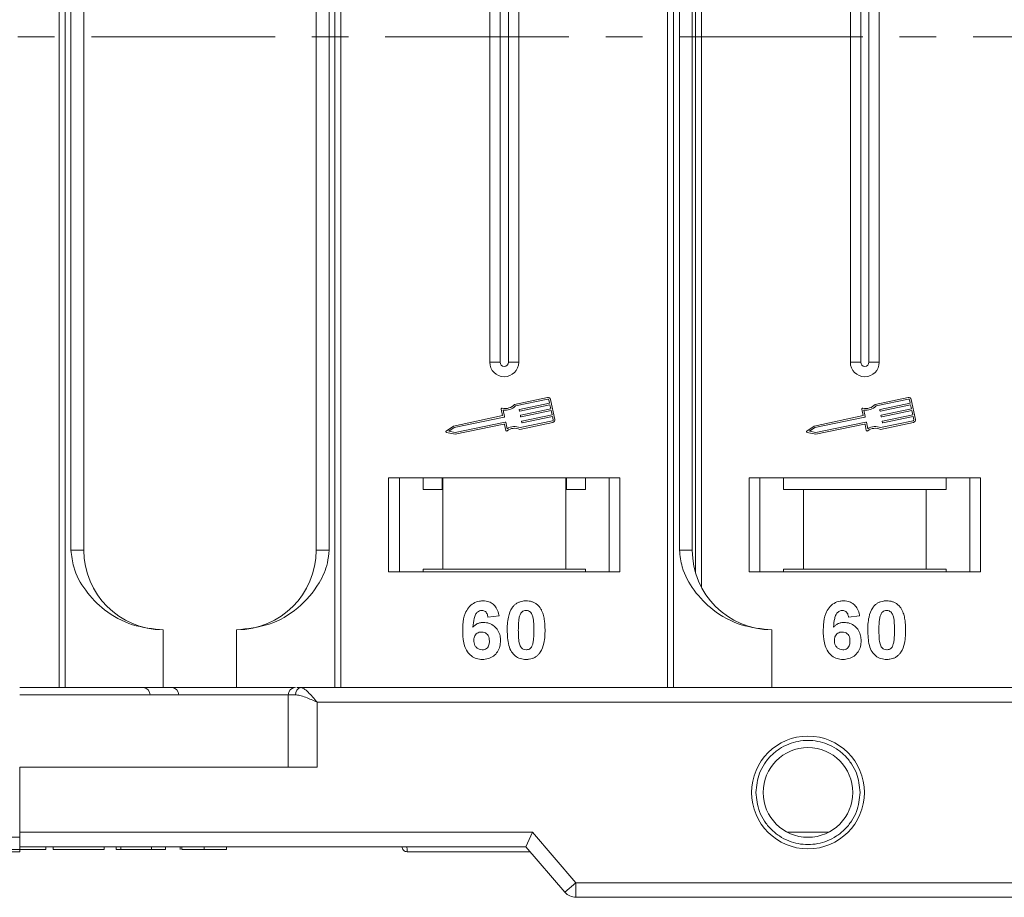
# Model space of a CAD drawing. Header units: millimetres. Extents: x 2145 to 3607, y 659 to 1692.
# Tile 22 of 85: x 2918 to 2986, y 916 to 977. Entities that reach past the tile are written whole.
import ezdxf

# ---------------------------------------------------------------- set-up
doc = ezdxf.new("R2010")
doc.units = ezdxf.units.MM
doc.linetypes.add('CENTERX2', pattern=[20.32, 12.7, -2.54, 2.54, -2.54])

msp = doc.modelspace()

# ---------------------------------------------------------------- linework, layer by layer
at = {"color": 7, "linetype": 'Continuous', "lineweight": 15}
for p, q in [((2920.938, 1020.696), (2920.938, 975.696)), ((2921.357, 975.696), (2921.357, 1020.696)), ((2940.013, 1020.696), (2940.013, 975.696)), ((2940.432, 975.696), (2940.432, 1020.696)), ((2963.008, 1020.696), (2963.008, 975.696)), ((2963.427, 975.696), (2963.427, 1020.696)), ((2965.361, 975.696), (2965.361, 1013.773)), ((2964.942, 1012.744), (2964.942, 975.696)), ((2921.764, 1011.196), (2921.764, 975.696)), ((2922.65, 975.696), (2922.65, 1011.196)), ((2938.72, 1011.196), (2938.72, 975.696)), ((2939.605, 975.696), (2939.605, 1011.196)), ((2963.835, 1011.196), (2963.835, 975.696)), ((2964.72, 975.696), (2964.72, 1011.196)), ((2950.72, 998.196), (2950.72, 975.696)), ((2951.435, 998.196), (2951.435, 975.696)), ((2952.005, 975.696), (2952.005, 998.196)), ((2952.72, 975.696), (2952.72, 998.196)), ((2975.65, 998.196), (2975.65, 975.696)), ((2976.365, 998.196), (2976.365, 975.696)), ((2976.935, 975.696), (2976.935, 998.196)), ((2977.65, 975.696), (2977.65, 998.196)), ((2920.938, 975.696), (2920.938, 930.696)), ((2921.357, 930.696), (2921.357, 975.696)), ((2921.764, 975.696), (2921.764, 940.196)), ((2922.65, 940.196), (2922.65, 975.696)), ((2938.72, 975.696), (2938.72, 940.196)), ((2939.605, 940.196), (2939.605, 975.696)), ((2940.013, 975.696), (2940.013, 930.696)), ((2940.432, 930.696), (2940.432, 975.696)), ((2950.72, 975.696), (2950.72, 953.196)), ((2951.435, 975.696), (2951.435, 953.196)), ((2952.005, 953.196), (2952.005, 975.696)), ((2952.72, 953.196), (2952.72, 975.696)), ((2963.008, 975.696), (2963.008, 930.696)), ((2963.427, 930.696), (2963.427, 975.696)), ((2963.835, 975.696), (2963.835, 940.196)), ((2964.72, 940.196), (2964.72, 975.696)), ((2964.942, 975.696), (2964.942, 938.648)), ((2965.361, 937.618), (2965.361, 975.696)), ((2975.65, 975.696), (2975.65, 953.196)), ((2976.365, 975.696), (2976.365, 953.196)), ((2976.935, 953.196), (2976.935, 975.696)), ((2977.65, 953.196), (2977.65, 975.696)), ((2951.435, 953.196), (2950.72, 953.196)), ((2952.72, 953.196), (2952.005, 953.196)), ((2976.365, 953.196), (2975.65, 953.196)), ((2977.65, 953.196), (2976.935, 953.196)), ((2954.717, 950.762), (2952.438, 950.281)), ((2954.741, 950.648), (2952.498, 950.174)), ((2952.776, 949.932), (2954.859, 950.372)), ((2954.859, 950.372), (2954.81, 950.602)), ((2955.217, 949.248), (2954.925, 950.626)), ((2979.646, 950.762), (2977.367, 950.281)), ((2979.67, 950.648), (2977.428, 950.174)), ((2977.706, 949.932), (2979.788, 950.372)), ((2979.788, 950.372), (2979.74, 950.602)), ((2980.146, 949.248), (2979.855, 950.626)), ((2951.516, 949.95), (2951.61, 949.506)), ((2951.649, 949.888), (2951.743, 949.444)), ((2952.766, 949.84), (2952.754, 949.898)), ((2954.883, 950.257), (2952.801, 949.818)), ((2952.861, 949.53), (2954.944, 949.97)), ((2954.968, 949.855), (2952.886, 949.415)), ((2954.944, 949.97), (2954.883, 950.257)), ((2955.029, 949.568), (2954.968, 949.855)), ((2976.445, 949.95), (2976.539, 949.506)), ((2976.578, 949.888), (2976.672, 949.444)), ((2977.695, 949.84), (2977.683, 949.898)), ((2979.813, 950.257), (2977.73, 949.818)), ((2977.791, 949.53), (2979.873, 949.97)), ((2979.898, 949.855), (2977.815, 949.415)), ((2979.873, 949.97), (2979.813, 950.257)), ((2979.958, 949.568), (2979.898, 949.855)), ((2951.61, 949.506), (2948.211, 948.788)), ((2951.72, 949.409), (2948.259, 948.678)), ((2948.332, 948.333), (2951.793, 949.064)), ((2951.828, 949.042), (2951.922, 948.598)), ((2952.802, 948.557), (2955.081, 949.039)), ((2952.814, 948.68), (2955.056, 949.154)), ((2952.851, 949.438), (2952.839, 949.495)), ((2952.936, 949.036), (2952.924, 949.093)), ((2952.946, 949.128), (2955.029, 949.568)), ((2955.053, 949.453), (2952.971, 949.013)), ((2955.102, 949.223), (2955.053, 949.453)), ((2976.539, 949.506), (2973.141, 948.788)), ((2976.65, 949.409), (2973.188, 948.678)), ((2973.261, 948.333), (2976.722, 949.064)), ((2976.757, 949.042), (2976.851, 948.598)), ((2977.732, 948.557), (2980.01, 949.039)), ((2977.743, 948.68), (2979.986, 949.154)), ((2977.78, 949.438), (2977.768, 949.495)), ((2977.865, 949.036), (2977.853, 949.093)), ((2977.876, 949.128), (2979.958, 949.568)), ((2979.983, 949.453), (2977.9, 949.013)), ((2980.031, 949.223), (2979.983, 949.453)), ((2948.211, 948.788), (2947.709, 948.437)), ((2947.731, 948.331), (2948.332, 948.213)), ((2948.259, 948.678), (2947.89, 948.42)), ((2947.89, 948.42), (2948.332, 948.333)), ((2948.332, 948.213), (2951.702, 948.925)), ((2951.737, 948.903), (2951.825, 948.487)), ((2973.141, 948.788), (2972.638, 948.437)), ((2972.661, 948.331), (2973.262, 948.213)), ((2973.188, 948.678), (2972.819, 948.42)), ((2972.819, 948.42), (2973.261, 948.333)), ((2973.262, 948.213), (2976.632, 948.925)), ((2976.667, 948.903), (2976.754, 948.487)), ((2959.72, 945.196), (2943.72, 945.196)), ((2943.72, 945.196), (2943.72, 938.696)), ((2944.47, 938.696), (2944.47, 945.196)), ((2946.106, 945.196), (2946.106, 944.396)), ((2947.424, 944.396), (2947.424, 945.196)), ((2947.47, 945.196), (2947.47, 938.896)), ((2955.97, 938.896), (2955.97, 945.196)), ((2956.016, 945.196), (2956.016, 944.396)), ((2957.334, 944.396), (2957.334, 945.196)), ((2958.97, 945.196), (2958.97, 938.696)), ((2959.72, 938.696), (2959.72, 945.196)), ((2984.65, 945.196), (2968.65, 945.196)), ((2968.65, 945.196), (2968.65, 938.696)), ((2969.4, 938.696), (2969.4, 945.196)), ((2971.036, 945.196), (2971.036, 944.396)), ((2982.263, 944.396), (2982.263, 945.196)), ((2983.9, 945.196), (2983.9, 938.696)), ((2984.65, 938.696), (2984.65, 945.196)), ((2946.106, 944.396), (2947.424, 944.396)), ((2956.016, 944.396), (2957.334, 944.396)), ((2971.036, 944.396), (2972.4, 944.396)), ((2972.4, 944.396), (2972.4, 938.896)), ((2972.4, 944.396), (2980.9, 944.396)), ((2980.9, 938.896), (2980.9, 944.396)), ((2980.9, 944.396), (2982.263, 944.396)), ((2921.764, 940.196), (2922.65, 940.196)), ((2938.72, 940.196), (2939.605, 940.196)), ((2963.835, 940.196), (2964.72, 940.196)), ((2947.47, 938.896), (2946.106, 938.896)), ((2946.106, 938.696), (2946.106, 938.896)), ((2947.47, 938.896), (2955.97, 938.896)), ((2957.334, 938.896), (2955.97, 938.896)), ((2957.334, 938.896), (2957.334, 938.696)), ((2972.4, 938.896), (2971.036, 938.896)), ((2971.036, 938.696), (2971.036, 938.896)), ((2972.4, 938.896), (2980.9, 938.896)), ((2982.263, 938.896), (2980.9, 938.896)), ((2982.263, 938.896), (2982.263, 938.696)), ((2943.72, 938.696), (2959.72, 938.696)), ((2968.65, 938.696), (2984.65, 938.696)), ((2951.361, 935.652), (2950.592, 935.568)), ((2976.291, 935.652), (2975.521, 935.568)), ((2928.15, 934.696), (2928.15, 930.696)), ((2933.22, 930.696), (2933.22, 934.696)), ((2970.22, 934.696), (2970.22, 930.696)), ((2933.22, 930.696), (2937.21, 930.696)), ((3009.22, 930.696), (2937.665, 930.696)), ((2918.22, 930.196), (2936.783, 930.196)), ((2936.783, 930.196), (2936.783, 925.196)), ((2937.292, 930.196), (2936.783, 930.196)), ((2938.783, 925.196), (2938.783, 929.696)), ((2938.783, 929.696), (3009.22, 929.696)), ((2918.22, 920.696), (2918.22, 925.196)), ((2918.22, 925.196), (2938.783, 925.196)), ((2953.68, 920.696), (2918.22, 920.696)), ((2918.22, 920.346), (2918.22, 920.696)), ((2953.22, 919.696), (2953.68, 920.696)), ((2956.68, 917.196), (2953.68, 920.696)), ((2974.151, 920.696), (2971.289, 920.696)), ((2902.792, 920.346), (2918.22, 920.346)), ((2918.22, 919.696), (2953.22, 919.696)), ((2918.22, 919.696), (2944.65, 919.696)), ((2920.021, 919.696), (2920.021, 919.496)), ((2920.534, 919.496), (2920.534, 919.696)), ((2924.06, 919.696), (2924.06, 919.496)), ((2924.893, 919.696), (2924.893, 919.496)), ((2925.214, 919.696), (2925.214, 919.496)), ((2927.329, 919.496), (2927.329, 919.696)), ((2928.291, 919.696), (2928.291, 919.496)), ((2929.316, 919.696), (2929.316, 919.496)), ((2929.425, 919.696), (2929.425, 919.496)), ((2930.977, 919.696), (2930.977, 919.496)), ((2932.521, 919.696), (2932.521, 919.496)), ((2953.22, 919.696), (2955.921, 916.545)), ((2920.534, 919.496), (2924.06, 919.496)), ((2924.893, 919.496), (2925.214, 919.496)), ((2925.214, 919.496), (2927.329, 919.496)), ((2927.329, 919.496), (2928.291, 919.496)), ((2945, 919.346), (2945, 919.346)), ((2955.921, 916.545), (2956.68, 917.196)), ((3009.22, 917.196), (2956.68, 917.196)), ((2956.68, 917.196), (2956.68, 916.196)), ((2956.68, 916.196), (3009.22, 916.196))]:
    msp.add_line(p, q, dxfattribs=at)
at = {"color": 1, "linetype": 'CENTERX2', "lineweight": 13}
msp.add_line((3443.874, 975.696), (2605.791, 975.696), dxfattribs=at)
at = {"color": 7, "linetype": 'Continuous', "lineweight": 15}
for radius in [3.9, 3.1]:
    msp.add_circle((2972.72, 923.446), radius, dxfattribs=at)
for centre, radius, start, end in [((2951.72, 953.196), 1, 180, 0), ((2951.72, 953.196), 0.285, 180, 0), ((2976.65, 953.196), 1, 180, 0), ((2976.65, 953.196), 0.285, 180, 0), ((2954.753, 950.59), 0.176, 11.9297, 101.9297), ((2954.753, 950.59), 0.0587, 11.9297, 101.9297), ((2979.682, 950.59), 0.176, 11.9297, 101.9297), ((2979.682, 950.59), 0.0587, 11.9297, 101.9297), ((2951.573, 949.962), 0.0587, 76.41469, 191.9297), ((2951.792, 950.868), 0.873, 256.41469, 317.74736), ((2951.792, 950.868), 0.99, 261.69305, 315.48899), ((2952.782, 949.904), 0.0294, 101.9297, 191.9297), ((2952.795, 949.846), 0.0294, 191.9297, 281.9297), ((2976.503, 949.962), 0.0587, 76.41469, 191.9297), ((2976.721, 950.868), 0.873, 256.41469, 317.74736), ((2976.721, 950.868), 0.99, 261.69305, 315.48899), ((2977.712, 949.904), 0.0294, 101.9297, 191.9297), ((2977.724, 949.846), 0.0294, 191.9297, 281.9297), ((2951.714, 949.438), 0.0294, 281.9297, 11.9297), ((2951.799, 949.036), 0.0294, 11.9297, 101.9297), ((2952.867, 949.502), 0.0294, 101.9297, 191.9297), ((2952.88, 949.444), 0.0294, 191.9297, 281.9297), ((2952.952, 949.099), 0.0294, 101.9297, 191.9297), ((2952.965, 949.042), 0.0294, 191.9297, 281.9297), ((2955.044, 949.211), 0.0587, 281.9297, 11.9297), ((2955.044, 949.211), 0.176, 281.9297, 11.9297), ((2976.644, 949.438), 0.0294, 281.9297, 11.9297), ((2976.728, 949.036), 0.0294, 11.9297, 101.9297), ((2977.797, 949.502), 0.0294, 101.9297, 191.9297), ((2977.809, 949.444), 0.0294, 191.9297, 281.9297), ((2977.882, 949.099), 0.0294, 101.9297, 191.9297), ((2977.894, 949.042), 0.0294, 191.9297, 281.9297), ((2979.974, 949.211), 0.0587, 281.9297, 11.9297), ((2979.974, 949.211), 0.176, 281.9297, 11.9297), ((2947.743, 948.389), 0.0587, 124.95116, 258.90824), ((2951.708, 948.897), 0.0294, 11.9297, 101.9297), ((2951.882, 948.499), 0.0587, 191.9297, 307.44471), ((2952.449, 947.759), 0.873, 66.11204, 127.44471), ((2952.449, 947.759), 0.99, 68.37041, 122.16635), ((2972.672, 948.389), 0.0587, 124.95116, 258.90824), ((2976.638, 948.897), 0.0294, 11.9297, 101.9297), ((2976.812, 948.499), 0.0587, 191.9297, 307.44471), ((2977.378, 947.759), 0.873, 66.11204, 127.44471), ((2977.378, 947.759), 0.99, 68.37041, 122.16635), ((2928.15, 940.196), 5.5, 180, 270), ((2933.22, 940.196), 5.5, 270, 0), ((2970.22, 940.196), 5.5, 180, 270), ((2926.738, 930.196), 0.5, 0, 90), ((2928.721, 930.196), 0.5, 0, 90), ((2937.283, 930.196), 0.5, 90, 180), ((2937.74, 930.251), 0.451, 99.5202, 187.08135), ((2945, 919.696), 0.35, 180.00041, 270.00191), ((2956.68, 917.196), 1, 220.60129, 270)]:
    msp.add_arc(centre, radius, start, end, dxfattribs=at)
for points, knots in [([(2921.764, 940.196), (2921.808, 939.805), (2921.919, 938.806), (2922.743, 937.352), (2924.112, 935.939), (2925.978, 934.903), (2927.428, 934.764), (2928.15, 934.696)], [0, 0, 0, 0, 0.125713, 0.321276, 0.524466, 0.763484, 1, 1, 1, 1]), ([(2933.22, 934.696), (2933.98, 934.772), (2935.5, 934.925), (2937.522, 936.115), (2938.854, 937.665), (2939.514, 939.109), (2939.581, 939.902), (2939.605, 940.196)], [0, 0, 0, 0, 0.249096, 0.498243, 0.745205, 0.90541, 1, 1, 1, 1]), ([(2963.835, 940.196), (2963.878, 939.805), (2963.99, 938.806), (2964.813, 937.352), (2966.183, 935.939), (2968.048, 934.903), (2969.499, 934.764), (2970.22, 934.696)], [0, 0, 0, 0, 0.125713, 0.321276, 0.524466, 0.763484, 1, 1, 1, 1]), ([(2948.848, 934.642), (2948.851, 934.775), (2948.86, 935.177), (2948.951, 935.733), (2949.229, 936.241), (2949.576, 936.544), (2949.945, 936.681), (2950.179, 936.692), (2950.263, 936.696)], [0, 0, 0, 0, 0.142337, 0.429127, 0.589943, 0.751205, 0.909895, 1, 1, 1, 1]), ([(2950.263, 936.696), (2950.399, 936.685), (2950.645, 936.666), (2950.958, 936.482), (2951.199, 936.205), (2951.315, 935.908), (2951.351, 935.709), (2951.361, 935.652)], [0, 0, 0, 0, 0.242691, 0.439002, 0.635006, 0.895059, 1, 1, 1, 1]), ([(2952.321, 936.29), (2952.365, 936.34), (2952.456, 936.442), (2952.624, 936.557), (2952.813, 936.64), (2952.982, 936.678), (2953.124, 936.693), (2953.196, 936.695), (2953.233, 936.696)], [0, 0, 0, 0, 0.193776, 0.3936, 0.587864, 0.788908, 0.894169, 1, 1, 1, 1]), ([(2953.233, 936.696), (2953.3, 936.694), (2953.434, 936.689), (2953.632, 936.645), (2953.823, 936.568), (2953.968, 936.469), (2954.075, 936.371), (2954.123, 936.313), (2954.148, 936.285)], [0, 0, 0, 0, 0.192627, 0.388684, 0.582013, 0.783201, 0.891038, 1, 1, 1, 1]), ([(2973.778, 934.642), (2973.781, 934.775), (2973.789, 935.177), (2973.88, 935.733), (2974.158, 936.241), (2974.505, 936.544), (2974.875, 936.681), (2975.108, 936.692), (2975.193, 936.696)], [0, 0, 0, 0, 0.142337, 0.429127, 0.589943, 0.751205, 0.909895, 1, 1, 1, 1]), ([(2975.193, 936.696), (2975.329, 936.685), (2975.575, 936.666), (2975.887, 936.482), (2976.129, 936.205), (2976.244, 935.908), (2976.28, 935.709), (2976.291, 935.652)], [0, 0, 0, 0, 0.2426908, 0.4390024, 0.635006, 0.8950587, 1, 1, 1, 1]), ([(2977.251, 936.29), (2977.295, 936.34), (2977.385, 936.442), (2977.554, 936.557), (2977.743, 936.64), (2977.912, 936.678), (2978.053, 936.693), (2978.126, 936.695), (2978.162, 936.696)], [0, 0, 0, 0, 0.193776, 0.3936, 0.587864, 0.788908, 0.894169, 1, 1, 1, 1]), ([(2978.162, 936.696), (2978.229, 936.694), (2978.364, 936.689), (2978.562, 936.645), (2978.753, 936.568), (2978.897, 936.469), (2979.004, 936.371), (2979.053, 936.313), (2979.077, 936.285)], [0, 0, 0, 0, 0.192627, 0.388684, 0.582013, 0.783201, 0.891038, 1, 1, 1, 1]), ([(2950.165, 936.029), (2950.111, 936.024), (2950.003, 936.013), (2949.85, 935.913), (2949.708, 935.741), (2949.6, 935.379), (2949.576, 935.078), (2949.559, 934.874)], [0, 0, 0, 0, 0.112049, 0.22438, 0.370115, 0.570276, 1, 1, 1, 1]), ([(2950.592, 935.568), (2950.579, 935.645), (2950.56, 935.767), (2950.47, 935.911), (2950.364, 935.992), (2950.256, 936.025), (2950.19, 936.028), (2950.165, 936.029)], [0, 0, 0, 0, 0.33384, 0.524547, 0.716372, 0.891824, 1, 1, 1, 1]), ([(2951.925, 934.677), (2951.928, 934.81), (2951.933, 935.113), (2952.005, 935.641), (2952.146, 936.061), (2952.304, 936.267), (2952.321, 936.29)], [0, 0, 0, 0, 0.237381, 0.538918, 0.949082, 1, 1, 1, 1]), ([(2952.78, 935.636), (2952.804, 935.706), (2952.842, 935.818), (2952.95, 935.944), (2953.074, 936.01), (2953.173, 936.027), (2953.227, 936.029), (2953.233, 936.029)], [0, 0, 0, 0, 0.334804, 0.542561, 0.750382, 0.970721, 1, 1, 1, 1]), ([(2953.233, 936.029), (2953.29, 936.023), (2953.391, 936.013), (2953.52, 935.938), (2953.63, 935.798), (2953.73, 935.527), (2953.767, 935.13), (2953.77, 934.824), (2953.771, 934.669)], [0, 0, 0, 0, 0.105646, 0.186221, 0.267042, 0.431541, 0.712708, 1, 1, 1, 1]), ([(2954.148, 936.285), (2954.187, 936.231), (2954.267, 936.121), (2954.372, 935.889), (2954.462, 935.594), (2954.512, 935.262), (2954.537, 934.953), (2954.539, 934.763), (2954.541, 934.669)], [0, 0, 0, 0, 0.118432, 0.239329, 0.449434, 0.664178, 0.83182, 1, 1, 1, 1]), ([(2975.094, 936.029), (2975.04, 936.024), (2974.932, 936.013), (2974.78, 935.913), (2974.638, 935.741), (2974.529, 935.379), (2974.505, 935.078), (2974.489, 934.874)], [0, 0, 0, 0, 0.112049, 0.22438, 0.370115, 0.570276, 1, 1, 1, 1]), ([(2975.521, 935.568), (2975.509, 935.645), (2975.489, 935.767), (2975.399, 935.911), (2975.294, 935.992), (2975.186, 936.025), (2975.119, 936.028), (2975.094, 936.029)], [0, 0, 0, 0, 0.33384, 0.524547, 0.716372, 0.891824, 1, 1, 1, 1]), ([(2976.855, 934.677), (2976.857, 934.81), (2976.862, 935.113), (2976.934, 935.641), (2977.075, 936.061), (2977.233, 936.267), (2977.251, 936.29)], [0, 0, 0, 0, 0.237381, 0.538918, 0.949082, 1, 1, 1, 1]), ([(2977.71, 935.636), (2977.733, 935.706), (2977.771, 935.818), (2977.88, 935.944), (2978.003, 936.01), (2978.102, 936.027), (2978.156, 936.029), (2978.162, 936.029)], [0, 0, 0, 0, 0.334804, 0.542561, 0.750382, 0.970721, 1, 1, 1, 1]), ([(2978.162, 936.029), (2978.22, 936.023), (2978.321, 936.013), (2978.449, 935.938), (2978.56, 935.798), (2978.66, 935.527), (2978.696, 935.13), (2978.699, 934.824), (2978.701, 934.669)], [0, 0, 0, 0, 0.105646, 0.186221, 0.267042, 0.431541, 0.712708, 1, 1, 1, 1]), ([(2979.077, 936.285), (2979.117, 936.231), (2979.196, 936.121), (2979.302, 935.889), (2979.391, 935.594), (2979.441, 935.262), (2979.466, 934.953), (2979.469, 934.763), (2979.47, 934.669)], [0, 0, 0, 0, 0.118432, 0.239329, 0.449434, 0.664178, 0.83182, 1, 1, 1, 1]), ([(2952.694, 934.669), (2952.695, 934.735), (2952.696, 934.869), (2952.702, 935.049), (2952.712, 935.211), (2952.726, 935.354), (2952.744, 935.496), (2952.768, 935.59), (2952.78, 935.636)], [0, 0, 0, 0, 0.20527, 0.410616, 0.557148, 0.703844, 0.851475, 1, 1, 1, 1]), ([(2977.624, 934.669), (2977.624, 934.735), (2977.625, 934.869), (2977.631, 935.049), (2977.641, 935.211), (2977.655, 935.354), (2977.674, 935.496), (2977.698, 935.59), (2977.71, 935.636)], [0, 0, 0, 0, 0.20527, 0.410616, 0.557148, 0.703844, 0.851475, 1, 1, 1, 1]), ([(2949.559, 934.874), (2949.605, 934.922), (2949.7, 935.02), (2949.845, 935.111), (2949.973, 935.161), (2950.071, 935.189), (2950.175, 935.205), (2950.246, 935.207), (2950.282, 935.209)], [0, 0, 0, 0, 0.2436536, 0.4957602, 0.6178923, 0.7415029, 0.8700251, 1, 1, 1, 1]), ([(2950.282, 935.209), (2950.417, 935.196), (2950.69, 935.171), (2951.038, 934.956), (2951.304, 934.654), (2951.445, 934.301), (2951.458, 934.057), (2951.464, 933.949)], [0, 0, 0, 0, 0.210216, 0.421975, 0.620016, 0.831037, 1, 1, 1, 1]), ([(2953.233, 932.644), (2953.098, 932.655), (2952.826, 932.675), (2952.472, 932.873), (2952.184, 933.187), (2951.951, 933.798), (2951.936, 934.318), (2951.925, 934.677)], [0, 0, 0, 0, 0.147528, 0.296569, 0.43214, 0.608737, 1, 1, 1, 1]), ([(2953.233, 933.311), (2953.165, 933.319), (2953.055, 933.332), (2952.926, 933.419), (2952.823, 933.569), (2952.73, 933.841), (2952.701, 934.231), (2952.697, 934.522), (2952.694, 934.669)], [0, 0, 0, 0, 0.125351, 0.202197, 0.279182, 0.459742, 0.727968, 1, 1, 1, 1]), ([(2953.771, 934.669), (2953.771, 934.602), (2953.77, 934.469), (2953.764, 934.288), (2953.754, 934.127), (2953.74, 933.985), (2953.721, 933.843), (2953.698, 933.75), (2953.686, 933.704)], [0, 0, 0, 0, 0.205942, 0.411959, 0.558149, 0.704502, 0.851801, 1, 1, 1, 1]), ([(2954.541, 934.669), (2954.538, 934.535), (2954.533, 934.232), (2954.463, 933.711), (2954.325, 933.289), (2954.168, 933.081), (2954.145, 933.051)], [0, 0, 0, 0, 0.236629, 0.537361, 0.932986, 1, 1, 1, 1]), ([(2974.489, 934.874), (2974.535, 934.922), (2974.629, 935.02), (2974.775, 935.111), (2974.902, 935.161), (2975.001, 935.189), (2975.105, 935.205), (2975.176, 935.207), (2975.211, 935.209)], [0, 0, 0, 0, 0.243654, 0.49576, 0.617892, 0.741503, 0.870025, 1, 1, 1, 1]), ([(2975.211, 935.209), (2975.347, 935.196), (2975.619, 935.171), (2975.968, 934.956), (2976.233, 934.654), (2976.375, 934.301), (2976.388, 934.057), (2976.393, 933.949)], [0, 0, 0, 0, 0.210216, 0.421975, 0.620016, 0.831037, 1, 1, 1, 1]), ([(2978.162, 932.644), (2978.027, 932.655), (2977.755, 932.675), (2977.402, 932.873), (2977.113, 933.187), (2976.88, 933.798), (2976.865, 934.318), (2976.855, 934.677)], [0, 0, 0, 0, 0.147528, 0.296569, 0.43214, 0.608737, 1, 1, 1, 1]), ([(2978.162, 933.311), (2978.094, 933.319), (2977.984, 933.332), (2977.855, 933.419), (2977.753, 933.569), (2977.659, 933.841), (2977.63, 934.231), (2977.626, 934.522), (2977.624, 934.669)], [0, 0, 0, 0, 0.125351, 0.202197, 0.279182, 0.459742, 0.727968, 1, 1, 1, 1]), ([(2978.701, 934.669), (2978.7, 934.602), (2978.699, 934.469), (2978.694, 934.288), (2978.683, 934.127), (2978.669, 933.985), (2978.651, 933.843), (2978.627, 933.75), (2978.615, 933.704)], [0, 0, 0, 0, 0.205942, 0.411959, 0.558149, 0.704502, 0.851801, 1, 1, 1, 1]), ([(2979.47, 934.669), (2979.468, 934.535), (2979.463, 934.232), (2979.392, 933.711), (2979.254, 933.289), (2979.097, 933.081), (2979.074, 933.051)], [0, 0, 0, 0, 0.236629, 0.537361, 0.932986, 1, 1, 1, 1]), ([(2950.206, 932.644), (2950.07, 932.655), (2949.799, 932.676), (2949.439, 932.877), (2949.147, 933.182), (2948.907, 933.718), (2948.852, 934.229), (2948.849, 934.584), (2948.848, 934.642)], [0, 0, 0, 0, 0.148269, 0.297647, 0.442421, 0.607851, 0.935658, 1, 1, 1, 1]), ([(2949.618, 933.967), (2949.622, 934.049), (2949.63, 934.185), (2949.722, 934.355), (2949.844, 934.463), (2949.992, 934.532), (2950.1, 934.539), (2950.152, 934.542)], [0, 0, 0, 0, 0.2767209, 0.4568705, 0.6370074, 0.8240683, 1, 1, 1, 1]), ([(2950.152, 934.542), (2950.22, 934.537), (2950.345, 934.527), (2950.505, 934.432), (2950.624, 934.297), (2950.686, 934.113), (2950.692, 933.98), (2950.694, 933.91)], [0, 0, 0, 0, 0.2137567, 0.3949441, 0.5765849, 0.7773109, 1, 1, 1, 1]), ([(2975.135, 932.644), (2975, 932.655), (2974.728, 932.676), (2974.369, 932.877), (2974.077, 933.182), (2973.837, 933.718), (2973.782, 934.229), (2973.778, 934.584), (2973.778, 934.642)], [0, 0, 0, 0, 0.148269, 0.297647, 0.442421, 0.607851, 0.935658, 1, 1, 1, 1]), ([(2974.547, 933.967), (2974.552, 934.049), (2974.56, 934.185), (2974.651, 934.355), (2974.773, 934.463), (2974.922, 934.532), (2975.029, 934.539), (2975.081, 934.542)], [0, 0, 0, 0, 0.276721, 0.45687, 0.637007, 0.824068, 1, 1, 1, 1]), ([(2975.081, 934.542), (2975.149, 934.537), (2975.274, 934.527), (2975.435, 934.432), (2975.554, 934.297), (2975.616, 934.113), (2975.621, 933.98), (2975.624, 933.91)], [0, 0, 0, 0, 0.213757, 0.394944, 0.576585, 0.777311, 1, 1, 1, 1]), ([(2950.19, 933.311), (2950.123, 933.318), (2949.986, 933.333), (2949.81, 933.45), (2949.684, 933.607), (2949.626, 933.789), (2949.62, 933.909), (2949.618, 933.967)], [0, 0, 0, 0, 0.207905, 0.419981, 0.630626, 0.821735, 1, 1, 1, 1]), ([(2950.694, 933.91), (2950.69, 933.824), (2950.684, 933.686), (2950.611, 933.507), (2950.501, 933.398), (2950.357, 933.324), (2950.249, 933.316), (2950.19, 933.311)], [0, 0, 0, 0, 0.2886974, 0.4635526, 0.6399417, 0.8018084, 1, 1, 1, 1]), ([(2951.464, 933.949), (2951.456, 933.815), (2951.44, 933.545), (2951.275, 933.163), (2950.989, 932.864), (2950.616, 932.673), (2950.343, 932.654), (2950.206, 932.644)], [0, 0, 0, 0, 0.197831, 0.3973, 0.59891, 0.798741, 1, 1, 1, 1]), ([(2953.686, 933.704), (2953.662, 933.635), (2953.624, 933.523), (2953.517, 933.398), (2953.395, 933.332), (2953.296, 933.314), (2953.241, 933.311), (2953.233, 933.311)], [0, 0, 0, 0, 0.3336776, 0.5404125, 0.7472639, 0.9612091, 1, 1, 1, 1]), ([(2975.12, 933.311), (2975.052, 933.318), (2974.915, 933.333), (2974.74, 933.45), (2974.613, 933.607), (2974.555, 933.789), (2974.55, 933.909), (2974.547, 933.967)], [0, 0, 0, 0, 0.207905, 0.419981, 0.630626, 0.821735, 1, 1, 1, 1]), ([(2975.624, 933.91), (2975.62, 933.824), (2975.613, 933.686), (2975.54, 933.507), (2975.43, 933.398), (2975.286, 933.324), (2975.179, 933.316), (2975.12, 933.311)], [0, 0, 0, 0, 0.2886974, 0.4635526, 0.6399417, 0.8018084, 1, 1, 1, 1]), ([(2976.393, 933.949), (2976.385, 933.815), (2976.37, 933.545), (2976.204, 933.163), (2975.919, 932.864), (2975.545, 932.673), (2975.272, 932.654), (2975.135, 932.644)], [0, 0, 0, 0, 0.197831, 0.3973, 0.59891, 0.798741, 1, 1, 1, 1]), ([(2978.615, 933.704), (2978.592, 933.635), (2978.554, 933.523), (2978.446, 933.398), (2978.325, 933.332), (2978.225, 933.314), (2978.171, 933.311), (2978.162, 933.311)], [0, 0, 0, 0, 0.3336776, 0.5404125, 0.7472639, 0.9612091, 1, 1, 1, 1]), ([(2954.145, 933.051), (2954.1, 933.001), (2954.01, 932.899), (2953.841, 932.783), (2953.653, 932.7), (2953.483, 932.662), (2953.342, 932.647), (2953.269, 932.645), (2953.233, 932.644)], [0, 0, 0, 0, 0.193769, 0.393564, 0.587886, 0.789131, 0.894283, 1, 1, 1, 1]), ([(2979.074, 933.051), (2979.03, 933.001), (2978.94, 932.899), (2978.771, 932.783), (2978.582, 932.7), (2978.413, 932.662), (2978.272, 932.647), (2978.199, 932.645), (2978.162, 932.644)], [0, 0, 0, 0, 0.193769, 0.393564, 0.587886, 0.789131, 0.894283, 1, 1, 1, 1]), ([(2937.035, 930.696), (2936.784, 930.696), (2935.643, 930.696), (2933.417, 930.696), (2930.109, 930.696), (2926.369, 930.696), (2922.286, 930.696), (2919.562, 930.696), (2918.22, 930.696)], [0, 0, 0, 0, 0.046784, 0.213122, 0.379487, 0.592262, 0.799244, 1, 1, 1, 1]), ([(2937.665, 930.696), (2937.548, 930.696), (2937.422, 930.696), (2937.387, 930.696), (2937.385, 930.696)], [0, 0, 0, 0, 0.93147, 1, 1, 1, 1]), ([(2937.665, 930.696), (2937.733, 930.679), (2937.877, 930.643), (2938.156, 930.393), (2938.466, 930.063), (2938.677, 929.818), (2938.783, 929.696)], [0, 0, 0, 0, 0.23435, 0.498195, 0.748869, 1, 1, 1, 1]), ([(2937.292, 930.196), (2937.387, 930.186), (2937.597, 930.164), (2938.095, 929.993), (2938.513, 929.812), (2938.783, 929.696)], [0, 0, 0, 0, 0.227072, 0.501587, 1, 1, 1, 1]), ([(2969.12, 923.446), (2969.168, 923.898), (2969.243, 924.597), (2969.691, 925.437), (2970.156, 926.009), (2970.729, 926.477), (2971.568, 926.911), (2972.72, 927.133), (2973.872, 926.911), (2974.711, 926.477), (2975.284, 926.009), (2975.749, 925.437), (2976.197, 924.598), (2976.272, 923.898), (2976.32, 923.446)], [0, 0, 0, 0, 0.119721, 0.184837, 0.25, 0.315115, 0.380279, 0.5, 0.619721, 0.684837, 0.75, 0.815115, 0.880279, 1, 1, 1, 1]), ([(2976.32, 923.446), (2976.272, 922.993), (2976.197, 922.294), (2975.749, 921.455), (2975.284, 920.883), (2974.711, 920.415), (2973.872, 919.981), (2972.72, 919.758), (2971.568, 919.981), (2970.729, 920.415), (2970.157, 920.883), (2969.691, 921.455), (2969.243, 922.294), (2969.168, 922.993), (2969.12, 923.446)], [0, 0, 0, 0, 0.119721, 0.184837, 0.25, 0.315115, 0.380279, 0.5, 0.619721, 0.684837, 0.75, 0.815115, 0.880279, 1, 1, 1, 1]), ([(2918.22, 919.346), (2918.22, 919.357), (2918.22, 919.379), (2918.22, 919.551), (2918.22, 919.805), (2918.22, 920.086), (2918.22, 920.272), (2918.22, 920.346)], [0, 0, 0, 0, 0.2146939, 0.4293877, 0.6440816, 0.8587754, 1, 1, 1, 1]), ([(2944.991, 919.696), (2944.993, 919.678), (2944.999, 919.582), (2944.999, 919.471), (2945.001, 919.366), (2945, 919.353), (2945, 919.346)], [0, 0, 0, 0, 0.079527, 0.42373, 0.683042, 1, 1, 1, 1]), ([(2902.292, 919.346), (2902.616, 919.346), (2903.879, 919.346), (2906.524, 919.346), (2910.191, 919.346), (2914.217, 919.346), (2916.899, 919.346), (2918.22, 919.346)], [0, 0, 0, 0, 0.068027, 0.265043, 0.51709, 0.762232, 1, 1, 1, 1]), ([(2917.643, 919.496), (2917.776, 919.496), (2918.18, 919.496), (2918.84, 919.496), (2919.462, 919.496), (2919.887, 919.496), (2920.012, 919.496), (2920.02, 919.496), (2920.021, 919.496)], [0, 0, 0, 0, 0.102171, 0.30922, 0.51365, 0.692275, 0.932413, 1, 1, 1, 1]), ([(2929.425, 919.496), (2929.479, 919.496), (2929.588, 919.496), (2929.891, 919.496), (2930.357, 919.496), (2930.743, 919.496), (2930.977, 919.496)], [0, 0, 0, 0, 0.20646, 0.413515, 0.645211, 1, 1, 1, 1]), ([(2930.977, 919.496), (2931.111, 919.496), (2931.415, 919.496), (2931.867, 919.496), (2932.225, 919.496), (2932.48, 919.496), (2932.505, 919.496), (2932.521, 919.496)], [0, 0, 0, 0, 0.155292, 0.353145, 0.543243, 0.704067, 1, 1, 1, 1]), ([(2945, 919.346), (2946.31, 919.346), (2948.97, 919.346), (2951.833, 919.346), (2953.317, 919.346), (2953.52, 919.346)], [0, 0, 0, 0, 0.455778, 0.925489, 1, 1, 1, 1])]:
    msp.add_open_spline(points, degree=3, knots=knots, dxfattribs=at)

doc.saveas('drawing.dxf')
